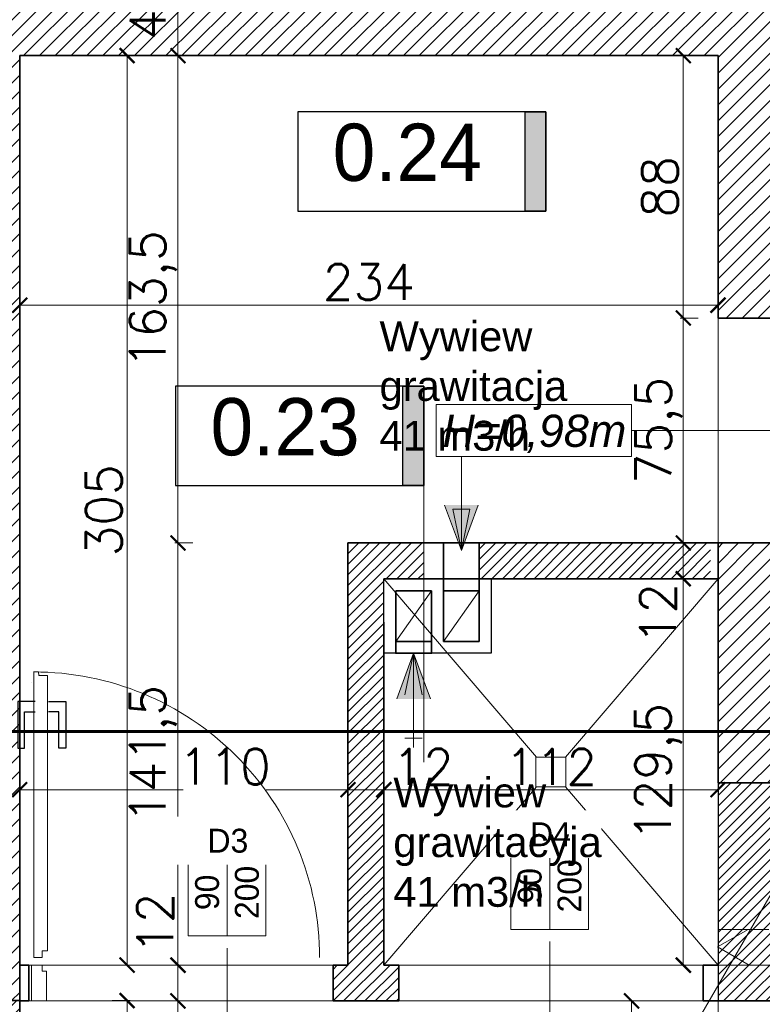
# Model space of a CAD drawing. Header units: millimetres. Extents: x -740 to 33545, y 5178 to 22494.
# Tile 153 of 256: x 9645 to 9894, y 11004 to 11334. Entities that reach past the tile are written whole.
import ezdxf
from ezdxf.lldxf.tags import DXFTag

# ---------------------------------------------------------------- set-up
doc = ezdxf.new("R2010")
doc.units = ezdxf.units.MM
doc.header["$MEASUREMENT"] = 0
doc.linetypes.add('CENTERX2', pattern=[101.6, 63.5, -12.7, 12.7, -12.7])
doc.layers.get('Defpoints').update_dxf_attribs({"color": 252})
for name, color, linetype, lineweight in [('_IS_EKO_opis', 7, 'Continuous', 18), ('_IS_EKO_transfer', 5, 'Continuous', 15), ('_IS_Wywiew', 1, 'Continuous', 20), ('A_istniejące ściany', 252, 'Continuous', 35), ('A_izolacja', 252, 'Continuous', 9), ('A_l.przekrojowa', 252, 'Continuous', 30), ('A_l.przerywana', 252, 'ICAD_ISO03W100', 9), ('A_opisy', 252, 'Continuous', 15), ('A_projektowane sciany', 252, 'Continuous', 35), ('l. przekrojowa', 252, 'Continuous', 30), ('l.przerywana', 252, 'ICAD_ISO03W100', 5), ('l.wypełnien', 252, 'Continuous', 5), ('Nowe_820-G Rysunki Obrazki_Nr_pióra__23', 252, 'Continuous', 15), ('wymiarowanie', 252, 'Continuous', 9)]:
    doc.layers.add(name, color=color, linetype=linetype, lineweight=lineweight)
for name, color, linetype in [('_IS_EKO_Opis_Wentylacja', 7, 'CENTERX2'), ('D-opis', 252, 'Continuous'), ('stolarka', 252, 'Continuous'), ('tabelki opis', 252, 'Continuous')]:
    doc.layers.add(name, color=color, linetype=linetype)
doc.styles.add('Arial', font='arial.ttf')
doc.styles.add('ARIALL', font='GOTHIC.TTF', dxfattribs={"height": 40})
doc.styles.add('styl2', font='simplex.shx')
tags = doc.linetypes.add('DASH', pattern=[15, 10, -5]).pattern_tags.tags
tags[6:7] = [DXFTag(74, 4), DXFTag(75, 0), DXFTag(340, '0'), DXFTag(46, 0.0), DXFTag(50, 0.0), DXFTag(44, 0.0), DXFTag(45, 0.0)]
tags[4:5] = [DXFTag(74, 4), DXFTag(75, 0), DXFTag(340, '0'), DXFTag(46, 0.0), DXFTag(50, 0.0), DXFTag(44, 0.0), DXFTag(45, 0.0)]
tags = doc.linetypes.add('ICAD_ISO03W100', pattern=[30, 12, -18]).pattern_tags.tags
tags[6:7] = [DXFTag(74, 4), DXFTag(75, 0), DXFTag(340, '0'), DXFTag(46, 1.0), DXFTag(50, 0.0), DXFTag(44, 0.0), DXFTag(45, 0.0)]
tags[4:5] = [DXFTag(74, 4), DXFTag(75, 0), DXFTag(340, '0'), DXFTag(46, 1.0), DXFTag(50, 0.0), DXFTag(44, 0.0), DXFTag(45, 0.0)]
doc.dimstyles.new('Skala 1-50', dxfattribs={"dimtxt": 12, "dimasz": 5, "dimexe": 1, "dimexo": 1, "dimgap": 1.5, "dimtad": 1, "dimdec": 1, "dimrnd": 0.5, "dimtxsty": 'styl2', "dimblk": 'ARCHTICK', "dimcen": 5, "dimadec": 0, "dimazin": 0, "dimtfac": 1, "dimtdec": 1, "dimtmove": 1, "dimatfit": 3, "dimldrblk": 'ARCHTICK', "dimfxl": 0, "dimlwd": -1, "dimlwe": -1, "dimarcsym": 0})

# ---------------------------------------------------------------- blocks, each defined once
blk = doc.blocks.new('_ArchTick')
at = {"color": 0, "linetype": 'ByBlock', "const_width": 0.15}
blk.add_lwpolyline([(-0.5, -0.5), (0.5, 0.5)], dxfattribs=at)
blk = doc.blocks.new('*D1155')
at = {"layer": 'Defpoints', "color": 0}
for p in [(9879.19, 11238.62), (9645.19, 11231.38), (9879.19, 11224.96)]:
    blk.add_point(p, dxfattribs=at)
at = {"layer": 'wymiarowanie', "color": 0}
for p, q in [((9645.19, 11233.62), (9645.19, 11239.62)), ((9879.19, 11233.62), (9879.19, 11239.62)), ((9645.19, 11238.62), (9879.19, 11238.62))]:
    blk.add_line(p, q, dxfattribs=at)
at = {"layer": 'wymiarowanie', "color": 0, "xscale": 5, "yscale": 5, "zscale": 5, "rotation": 180}
blk.add_blockref('_ArchTick', (9645.19, 11238.62), dxfattribs=at)
at = {"layer": 'wymiarowanie', "color": 0, "xscale": 5, "yscale": 5, "zscale": 5}
blk.add_blockref('_ArchTick', (9879.19, 11238.62), dxfattribs=at)
at = {"layer": 'wymiarowanie', "color": 0, "insert": (9762.19, 11246.42), "char_height": 12, "attachment_point": 5, "style": 'styl2'}
blk.add_mtext('234', dxfattribs=at)
blk = doc.blocks.new('*D1263')
at = {"layer": 'Defpoints', "color": 0}
for p in [(9721.12, 11005.32), (9698.22, 10834.32), (9713.4, 10834.32)]:
    blk.add_point(p, dxfattribs=at)
at = {"layer": 'wymiarowanie', "color": 0}
for p, q in [((9703.22, 11005.32), (9697.22, 11005.32)), ((9698.22, 11005.32), (9698.22, 10834.32)), ((9703.22, 10834.32), (9697.22, 10834.32))]:
    blk.add_line(p, q, dxfattribs=at)
at = {"layer": 'wymiarowanie', "color": 0, "xscale": 5, "yscale": 5, "zscale": 5}
for p, rotation in [((9698.22, 11005.32), 90), ((9698.22, 10834.32), 270)]:
    blk.add_blockref('_ArchTick', p, dxfattribs=dict(at, rotation=rotation))
at = {"layer": 'wymiarowanie', "color": 0, "insert": (9690.57, 10919.82), "char_height": 12, "attachment_point": 5, "rotation": 90, "style": 'styl2'}
blk.add_mtext('171', dxfattribs=at)
blk = doc.blocks.new('*D2249')
at = {"layer": 'Defpoints', "color": 0}
for p in [(9698.22, 11017.32), (9711.23, 11017.32), (9711.23, 11005.32)]:
    blk.add_point(p, dxfattribs=at)
at = {"layer": 'wymiarowanie', "color": 0}
for p, q in [((9703.22, 11017.32), (9697.22, 11017.32)), ((9698.22, 11005.32), (9698.22, 11017.32)), ((9703.22, 11005.32), (9697.22, 11005.32))]:
    blk.add_line(p, q, dxfattribs=at)
at = {"layer": 'wymiarowanie', "color": 0, "xscale": 5, "yscale": 5, "zscale": 5}
for p, rotation in [((9698.22, 11017.32), 90), ((9698.22, 11005.32), 270)]:
    blk.add_blockref('_ArchTick', p, dxfattribs=dict(at, rotation=rotation))
at = {"layer": 'wymiarowanie', "color": 0, "insert": (9690.57, 11031.37), "char_height": 12, "attachment_point": 5, "rotation": 90, "style": 'styl2'}
blk.add_mtext('12', dxfattribs=at)
blk = doc.blocks.new('*D2250')
at = {"layer": 'Defpoints', "color": 0}
for p in [(9698.22, 11158.89), (9755.19, 11158.89), (9726.82, 11017.32)]:
    blk.add_point(p, dxfattribs=at)
at = {"layer": 'wymiarowanie', "color": 0}
for p, q in [((9703.22, 11158.89), (9697.22, 11158.89)), ((9698.22, 11017.32), (9698.22, 11158.89)), ((9703.22, 11017.32), (9697.22, 11017.32))]:
    blk.add_line(p, q, dxfattribs=at)
at = {"layer": 'wymiarowanie', "color": 0, "xscale": 5, "yscale": 5, "zscale": 5}
for p, rotation in [((9698.22, 11158.89), 90), ((9698.22, 11017.32), 270)]:
    blk.add_blockref('_ArchTick', p, dxfattribs=dict(at, rotation=rotation))
at = {"layer": 'wymiarowanie', "color": 0, "insert": (9689.88, 11088.11), "char_height": 12, "attachment_point": 5, "rotation": 90, "style": 'styl2'}
blk.add_mtext('141,5', dxfattribs=at)
blk = doc.blocks.new('*D2251')
at = {"layer": 'Defpoints', "color": 0}
for p in [(9698.22, 11322.32), (9736.51, 11322.32), (9755.19, 11158.89)]:
    blk.add_point(p, dxfattribs=at)
at = {"layer": 'wymiarowanie', "color": 0}
for p, q in [((9703.22, 11322.32), (9697.22, 11322.32)), ((9698.22, 11158.89), (9698.22, 11322.32)), ((9703.22, 11158.89), (9697.22, 11158.89))]:
    blk.add_line(p, q, dxfattribs=at)
at = {"layer": 'wymiarowanie', "color": 0, "xscale": 5, "yscale": 5, "zscale": 5}
for p, rotation in [((9698.22, 11322.32), 90), ((9698.22, 11158.89), 270)]:
    blk.add_blockref('_ArchTick', p, dxfattribs=dict(at, rotation=rotation))
at = {"layer": 'wymiarowanie', "color": 0, "insert": (9689.88, 11240.61), "char_height": 12, "attachment_point": 5, "rotation": 90, "style": 'styl2'}
blk.add_mtext('163,5', dxfattribs=at)
blk = doc.blocks.new('*D2252')
at = {"layer": 'Defpoints', "color": 0}
for p in [(9698.22, 11368.7), (9736.51, 11368.7), (9736.51, 11322.32)]:
    blk.add_point(p, dxfattribs=at)
at = {"layer": 'wymiarowanie', "color": 0}
for p, q in [((9703.22, 11368.7), (9697.22, 11368.7)), ((9698.22, 11322.32), (9698.22, 11368.7)), ((9703.22, 11322.32), (9697.22, 11322.32))]:
    blk.add_line(p, q, dxfattribs=at)
at = {"layer": 'wymiarowanie', "color": 0, "xscale": 5, "yscale": 5, "zscale": 5}
for p, rotation in [((9698.22, 11368.7), 90), ((9698.22, 11322.32), 270)]:
    blk.add_blockref('_ArchTick', p, dxfattribs=dict(at, rotation=rotation))
at = {"layer": 'wymiarowanie', "color": 0, "insert": (9689.88, 11345.51), "char_height": 12, "attachment_point": 5, "rotation": 90, "style": 'styl2'}
blk.add_mtext('46,5', dxfattribs=at)
blk = doc.blocks.new('*D2468')
at = {"layer": 'Defpoints', "color": 0}
for p in [(9645.19, 11075.19), (9755.19, 11076.16), (9755.19, 11075.19)]:
    blk.add_point(p, dxfattribs=at)
at = {"layer": 'wymiarowanie', "color": 0}
for p, q in [((9645.19, 11076.19), (9645.19, 11077.16)), ((9645.19, 11076.16), (9699.97, 11076.16)), ((9755.19, 11076.16), (9727.81, 11076.16)), ((9755.19, 11076.19), (9755.19, 11077.16))]:
    blk.add_line(p, q, dxfattribs=at)
at = {"layer": 'wymiarowanie', "color": 0, "xscale": 5, "yscale": 5, "zscale": 5, "rotation": 180}
blk.add_blockref('_ArchTick', (9645.19, 11076.16), dxfattribs=at)
at = {"layer": 'wymiarowanie', "color": 0, "xscale": 5, "yscale": 5, "zscale": 5}
blk.add_blockref('_ArchTick', (9755.19, 11076.16), dxfattribs=at)
at = {"layer": 'wymiarowanie', "color": 0, "insert": (9713.89, 11083.86), "char_height": 12, "attachment_point": 5, "style": 'styl2'}
blk.add_mtext('110', dxfattribs=at)
blk = doc.blocks.new('*D2469')
at = {"layer": 'Defpoints', "color": 0}
for p in [(9755.19, 11075.19), (9767.19, 11076.16), (9767.19, 11063.33)]:
    blk.add_point(p, dxfattribs=at)
at = {"layer": 'wymiarowanie', "color": 0}
for p, q in [((9755.19, 11076.19), (9755.19, 11077.16)), ((9755.19, 11076.16), (9767.19, 11076.16)), ((9767.19, 11071.16), (9767.19, 11077.16))]:
    blk.add_line(p, q, dxfattribs=at)
at = {"layer": 'wymiarowanie', "color": 0, "xscale": 5, "yscale": 5, "zscale": 5, "rotation": 180}
blk.add_blockref('_ArchTick', (9755.19, 11076.16), dxfattribs=at)
at = {"layer": 'wymiarowanie', "color": 0, "xscale": 5, "yscale": 5, "zscale": 5}
blk.add_blockref('_ArchTick', (9767.19, 11076.16), dxfattribs=at)
at = {"layer": 'wymiarowanie', "color": 0, "insert": (9780.35, 11083.81), "char_height": 12, "attachment_point": 5, "style": 'styl2'}
blk.add_mtext('12', dxfattribs=at)
blk = doc.blocks.new('*D2470')
at = {"layer": 'Defpoints', "color": 0}
for p in [(9879.19, 11076.16), (9767.19, 11063.33), (9879.19, 11061.38)]:
    blk.add_point(p, dxfattribs=at)
at = {"layer": 'wymiarowanie', "color": 0}
for p, q in [((9767.19, 11071.16), (9767.19, 11077.16)), ((9767.19, 11076.16), (9879.19, 11076.16)), ((9879.19, 11071.16), (9879.19, 11077.16))]:
    blk.add_line(p, q, dxfattribs=at)
at = {"layer": 'wymiarowanie', "color": 0, "xscale": 5, "yscale": 5, "zscale": 5, "rotation": 180}
blk.add_blockref('_ArchTick', (9767.19, 11076.16), dxfattribs=at)
at = {"layer": 'wymiarowanie', "color": 0, "xscale": 5, "yscale": 5, "zscale": 5}
blk.add_blockref('_ArchTick', (9879.19, 11076.16), dxfattribs=at)
at = {"layer": 'wymiarowanie', "color": 0, "insert": (9823.19, 11083.81), "char_height": 12, "attachment_point": 5, "style": 'styl2'}
blk.add_mtext('112', dxfattribs=at)
blk = doc.blocks.new('*D2471')
at = {"layer": 'Defpoints', "color": 0}
for p in [(9867.56, 11146.89), (9888.94, 11146.89), (9888.94, 11017.32)]:
    blk.add_point(p, dxfattribs=at)
at = {"layer": 'wymiarowanie', "color": 0}
for p, q in [((9872.56, 11146.89), (9866.56, 11146.89)), ((9867.56, 11017.32), (9867.56, 11146.89)), ((9872.56, 11017.32), (9866.56, 11017.32))]:
    blk.add_line(p, q, dxfattribs=at)
at = {"layer": 'wymiarowanie', "color": 0, "xscale": 5, "yscale": 5, "zscale": 5}
for p, rotation in [((9867.56, 11146.89), 90), ((9867.56, 11017.32), 270)]:
    blk.add_blockref('_ArchTick', p, dxfattribs=dict(at, rotation=rotation))
at = {"layer": 'wymiarowanie', "color": 0, "insert": (9859.21, 11082.11), "char_height": 12, "attachment_point": 5, "rotation": 90, "style": 'styl2'}
blk.add_mtext('129,5', dxfattribs=at)
blk = doc.blocks.new('*D2472')
at = {"layer": 'Defpoints', "color": 0}
for p in [(9867.56, 11158.89), (9888.94, 11158.89), (9888.94, 11146.89)]:
    blk.add_point(p, dxfattribs=at)
at = {"layer": 'wymiarowanie', "color": 0}
for p, q in [((9872.56, 11158.89), (9866.56, 11158.89)), ((9867.56, 11146.89), (9867.56, 11158.89)), ((9872.56, 11146.89), (9866.56, 11146.89))]:
    blk.add_line(p, q, dxfattribs=at)
at = {"layer": 'wymiarowanie', "color": 0, "xscale": 5, "yscale": 5, "zscale": 5}
for p, rotation in [((9867.56, 11158.89), 90), ((9867.56, 11146.89), 270)]:
    blk.add_blockref('_ArchTick', p, dxfattribs=dict(at, rotation=rotation))
at = {"layer": 'wymiarowanie', "color": 0, "insert": (9859.06, 11135.22), "char_height": 12, "attachment_point": 5, "rotation": 90, "style": 'styl2'}
blk.add_mtext('12', dxfattribs=at)
blk = doc.blocks.new('*D2473')
at = {"layer": 'Defpoints', "color": 0}
for p in [(9867.56, 11234.32), (9888.94, 11234.32), (9888.94, 11158.89)]:
    blk.add_point(p, dxfattribs=at)
at = {"layer": 'wymiarowanie', "color": 0}
for p, q in [((9872.56, 11234.32), (9866.56, 11234.32)), ((9867.56, 11158.89), (9867.56, 11234.32)), ((9872.56, 11158.89), (9866.56, 11158.89))]:
    blk.add_line(p, q, dxfattribs=at)
at = {"layer": 'wymiarowanie', "color": 0, "xscale": 5, "yscale": 5, "zscale": 5}
for p, rotation in [((9867.56, 11234.32), 90), ((9867.56, 11158.89), 270)]:
    blk.add_blockref('_ArchTick', p, dxfattribs=dict(at, rotation=rotation))
at = {"layer": 'wymiarowanie', "color": 0, "insert": (9859.36, 11196.61), "char_height": 12, "attachment_point": 5, "rotation": 90, "style": 'styl2'}
blk.add_mtext('75,5', dxfattribs=at)
blk = doc.blocks.new('*D2474')
at = {"layer": 'Defpoints', "color": 0}
for p in [(9867.56, 11322.32), (9888.94, 11322.32), (9888.94, 11234.32)]:
    blk.add_point(p, dxfattribs=at)
at = {"layer": 'wymiarowanie', "color": 0}
for p, q in [((9872.56, 11322.32), (9866.56, 11322.32)), ((9867.56, 11234.32), (9867.56, 11322.32)), ((9872.56, 11234.32), (9866.56, 11234.32))]:
    blk.add_line(p, q, dxfattribs=at)
at = {"layer": 'wymiarowanie', "color": 0, "xscale": 5, "yscale": 5, "zscale": 5}
for p, rotation in [((9867.56, 11322.32), 90), ((9867.56, 11234.32), 270)]:
    blk.add_blockref('_ArchTick', p, dxfattribs=dict(at, rotation=rotation))
at = {"layer": 'wymiarowanie', "color": 0, "insert": (9859.76, 11278.32), "char_height": 12, "attachment_point": 5, "rotation": 90, "style": 'styl2'}
blk.add_mtext('88', dxfattribs=at)
blk = doc.blocks.new('*D2728')
at = {"layer": 'Defpoints', "color": 0}
for p in [(9681.17, 11322.32), (9708.86, 11322.32), (9708.86, 11017.32)]:
    blk.add_point(p, dxfattribs=at)
at = {"layer": 'wymiarowanie', "color": 0}
for p, q in [((9686.17, 11322.32), (9680.17, 11322.32)), ((9681.17, 11017.32), (9681.17, 11322.32)), ((9686.17, 11017.32), (9680.17, 11017.32))]:
    blk.add_line(p, q, dxfattribs=at)
at = {"layer": 'wymiarowanie', "color": 0, "xscale": 5, "yscale": 5, "zscale": 5}
for p, rotation in [((9681.17, 11322.32), 90), ((9681.17, 11017.32), 270)]:
    blk.add_blockref('_ArchTick', p, dxfattribs=dict(at, rotation=rotation))
at = {"layer": 'wymiarowanie', "color": 0, "insert": (9673.37, 11169.82), "char_height": 12, "attachment_point": 5, "rotation": 90, "style": 'styl2'}
blk.add_mtext('305', dxfattribs=at)
blk = doc.blocks.new('*D2729')
at = {"layer": 'Defpoints', "color": 0}
for p in [(9879.19, 11005.32), (9850.24, 10862.32), (9879.19, 10862.32)]:
    blk.add_point(p, dxfattribs=at)
at = {"layer": 'wymiarowanie', "color": 0}
for p, q in [((9855.24, 11005.32), (9849.24, 11005.32)), ((9850.24, 11005.32), (9850.24, 10962.89)), ((9850.24, 10862.32), (9850.24, 10935.16)), ((9855.24, 10862.32), (9849.24, 10862.32))]:
    blk.add_line(p, q, dxfattribs=at)
at = {"layer": 'wymiarowanie', "color": 0, "xscale": 5, "yscale": 5, "zscale": 5}
for p, rotation in [((9850.24, 11005.32), 90), ((9850.24, 10862.32), 270)]:
    blk.add_blockref('_ArchTick', p, dxfattribs=dict(at, rotation=rotation))
at = {"layer": 'wymiarowanie', "color": 0, "insert": (9842.44, 10949.03), "char_height": 12, "attachment_point": 5, "rotation": 90, "style": 'styl2'}
blk.add_mtext('143', dxfattribs=at)
blk = doc.blocks.new('*D2731')
at = {"layer": 'Defpoints', "color": 0}
for p in [(9645.19, 11005.43), (9645.19, 10951.32), (9681.17, 10951.32)]:
    blk.add_point(p, dxfattribs=at)
at = {"layer": 'wymiarowanie', "color": 0}
for p, q in [((9676.17, 11005.43), (9682.17, 11005.43)), ((9681.17, 11005.43), (9681.17, 10980.77)), ((9681.17, 10951.32), (9681.17, 10960.38)), ((9676.17, 10951.32), (9682.17, 10951.32))]:
    blk.add_line(p, q, dxfattribs=at)
at = {"layer": 'wymiarowanie', "color": 0, "xscale": 5, "yscale": 5, "zscale": 5}
for p, rotation in [((9681.17, 11005.43), 90), ((9681.17, 10951.32), 270)]:
    blk.add_blockref('_ArchTick', p, dxfattribs=dict(at, rotation=rotation))
at = {"layer": 'wymiarowanie', "color": 0, "insert": (9673.37, 10970.57), "char_height": 12, "attachment_point": 5, "rotation": 90, "style": 'styl2'}
blk.add_mtext('54', dxfattribs=at)

msp = doc.modelspace()

# ---------------------------------------------------------------- hatches: boundary and pattern name
at = {"layer": '_IS_EKO_opis'}
for points in [[(9793.19, 11171.62), (9787.55, 11171.62), (9793.19, 11156.32)], [(9798.82, 11171.62), (9793.19, 11171.62), (9793.19, 11156.32)], [(9771.55, 11106.59), (9777.19, 11106.59), (9777.19, 11121.89)], [(9777.19, 11106.59), (9782.82, 11106.59), (9777.19, 11121.89)]]:
    msp.add_hatch(color=256, dxfattribs=at).paths.add_polyline_path(points)
at = {"layer": 'l.wypełnien'}
h = msp.add_hatch(dxfattribs=at)
h.set_pattern_fill('ANSI31', color=256, scale=30, style=0)
edge = h.paths.add_edge_path()
edge.add_line((8932.19, 10920.7), (8932.19, 10978.67))
edge.add_line((8932.19, 10978.67), (8932.19, 11023.17))
edge.add_line((8932.19, 11023.17), (8932.19, 11086.55))
edge.add_line((8932.19, 11086.55), (8932.19, 11090.05))
edge.add_line((8932.19, 11090.05), (8887.19, 11090.05))
edge.add_line((8887.19, 11090.05), (8887.19, 10920.7))
edge.add_line((8887.19, 10920.7), (8932.19, 10920.7))
h.paths.add_polyline_path([(9644.52, 11095.63), (9645.19, 11095.63), (9645.19, 11322.32), (9879.19, 11322.32), (9879.19, 11234.32), (9924.19, 11234.32), (9924.19, 11368.7), (9592.09, 11368.7), (9506.19, 11368.7), (9506.19, 11323.52), (9604.19, 11323.52), (9604.19, 11095.63)])
h.paths.add_polyline_path([(8887.19, 10686.04), (8932.19, 10686.04), (8932.19, 10794.52), (9246.19, 10794.52), (9246.19, 10833.52), (9259.19, 10833.52), (9259.19, 10907.02), (9235.19, 10907.02), (9235.19, 10833.52), (8932.19, 10833.52), (8932.19, 10920.7), (8887.19, 10920.7)])
h.paths.add_polyline_path([(8975.77, 11323.52), (9235.19, 11323.52), (9259.19, 11323.52), (9360.94, 11323.52), (9360.94, 11368.7), (8975.77, 11368.7)])
h.paths.add_polyline_path([(8887.19, 11368.7), (8887.19, 11236.3), (8907.93, 11236.3), (8932.19, 11236.3), (8932.19, 11323.52), (8975.77, 11323.52), (8975.77, 11368.7)])
h.paths.add_polyline_path([(9604.19, 11095.63), (9644.52, 11095.63), (9644.52, 11090.06), (9645.19, 11090.06), (9645.19, 11005.43), (9612.19, 11005.43), (9612.19, 11018.43), (9604.19, 11018.43)])
h.paths.add_polyline_path([(9924.19, 11095.63), (9924.19, 11158.89), (9879.19, 11158.89), (9879.19, 11095.63)])
h.paths.add_polyline_path([(9246.19, 10833.52), (9246.19, 10794.52), (9266.19, 10794.52), (9266.19, 10833.52)])
h.paths.add_polyline_path([(9879.19, 11078.49), (9924.19, 11078.59), (9924.19, 11095.63), (9879.19, 11095.63)])
h.paths.add_polyline_path([(9259.19, 10907.02), (9259.19, 10927.02), (9250.18, 10927.02), (9235.19, 10927.02), (9235.19, 10907.02)])
h.paths.add_polyline_path([(9235.19, 11072.32), (9235.19, 11052.32), (9259.19, 11052.32), (9259.19, 11072.32)])
h.paths.add_polyline_path([(9235.19, 11029.02), (9250.18, 11029.02), (9259.19, 11029.02), (9259.19, 11035.15), (9259.19, 11049.02), (9235.19, 11049.02)])
h.paths.add_polyline_path([(9235.19, 11323.52), (9235.19, 11303.52), (9259.19, 11303.52), (9259.19, 11323.52)])
h.paths.add_polyline_path([(9235.19, 11186.92), (9259.19, 11186.92), (9259.19, 11186.92), (9259.19, 11191.52), (9259.19, 11199.52), (9259.19, 11199.52), (9235.19, 11199.52), (9235.19, 11191.52)])
h.paths.add_polyline_path([(9235.19, 11174.32), (9247.19, 11174.32), (9259.19, 11174.32), (9259.19, 11174.32), (9259.19, 11186.92), (9259.19, 11186.92), (9235.19, 11186.92), (9235.19, 11174.32)])
h.paths.add_polyline_path([(9259.19, 11049.02), (9259.19, 11051.92), (9259.19, 11052.32), (9235.19, 11052.32), (9235.19, 11049.02), (9259.19, 11049.02)])
h = msp.add_hatch(dxfattribs=at)
h.set_pattern_fill('ANSI31', color=256, scale=20, style=0)
h.paths.add_polyline_path([(9755.19, 11017.32), (9750.19, 11017.32), (9750.19, 11005.32), (9772.19, 11005.32), (9772.19, 11017.32), (9767.19, 11017.32), (9767.19, 11095.63), (9755.19, 11095.63)])
h.paths.add_polyline_path([(9799.19, 11146.89), (9803.19, 11146.89), (9876.69, 11146.89), (9876.69, 11158.89), (9799.19, 11158.89)])
h.paths.add_polyline_path([(9755.19, 11123.32), (9755.19, 11158.89), (9780.56, 11158.89), (9780.56, 11146.89), (9767.19, 11146.89), (9767.19, 11132.32), (9767.19, 11123.32)])
h.paths.add_polyline_path([(9755.19, 11123.32), (9767.19, 11123.32), (9767.19, 11121.89), (9767.19, 11121.89), (9767.19, 11105.32), (9755.19, 11105.32)])
h.paths.add_polyline_path([(9767.19, 11095.63), (9767.19, 11105.32), (9755.19, 11105.32), (9755.19, 11095.63)])
h = msp.add_hatch(dxfattribs=at)
h.set_pattern_fill('ANSI31', color=256, scale=20, style=0)
h.paths.add_polyline_path([(9094.19, 10833.52), (9094.19, 11054.32), (9235.19, 11054.32), (9235.19, 11066.32), (9077.19, 11066.32), (9077.19, 11054.32), (9082.19, 11054.32), (9082.19, 10946.52), (9077.19, 10946.52), (9077.19, 10938.52), (9082.19, 10938.52), (9082.19, 10833.52), (9094.19, 10833.52)])
h.paths.add_polyline_path([(9384.19, 10958.52), (9451.64, 10958.52), (9451.64, 10966.52), (9392.19, 10966.52), (9392.19, 11081.52), (9604.19, 11081.52), (9604.19, 11089.52), (9392.19, 11089.52), (9392.19, 11094.52), (9384.19, 11094.52)])
h.paths.add_polyline_path([(9612.19, 11005.43), (9645.19, 11005.43), (9645.19, 10990.32), (9645.19, 10978.32), (9645.19, 10951.32), (9604.19, 10951.32), (9604.19, 10958.52), (9543.64, 10958.52), (9543.64, 10966.52), (9604.19, 10966.52), (9604.19, 11018.43), (9612.19, 11018.43)])
h.paths.add_polyline_path([(8932.19, 11054.32), (8975.19, 11054.32), (8975.19, 11066.32), (8932.19, 11066.32)])
h.paths.add_polyline_path([(8932.19, 10938.52), (8985.19, 10938.52), (8985.19, 10946.52), (8932.19, 10946.52)])
h = msp.add_hatch(dxfattribs=at)
h.set_pattern_fill('ANSI31', color=256, scale=20, style=0)
h.paths.add_polyline_path([(9879.19, 11078.49), (9879.19, 11005.32), (9924.19, 11005.32), (9924.19, 11078.49), (9879.19, 11078.49)])
at = {"layer": 'tabelki opis'}
for points in [[(9821.5, 11270.2), (9821.5, 11303.46), (9814.54, 11303.46), (9814.54, 11270.2)], [(9780.56, 11178.16), (9780.56, 11211.43), (9773.6, 11211.43), (9773.6, 11178.16)]]:
    msp.add_hatch(color=256, dxfattribs=at).paths.add_polyline_path(points)
at = {"layer": 'wymiarowanie'}
h = msp.add_hatch(color=256, dxfattribs=at)
h.paths.add_polyline_path([(9793.19, 11156.32), (9790.29, 11170.22), (9793.19, 11170.22)])
h.paths.add_polyline_path([(9796.08, 11170.22), (9793.19, 11156.32), (9793.19, 11170.22)])
h = msp.add_hatch(color=256, dxfattribs=at)
h.paths.add_polyline_path([(9777.19, 11121.89), (9774.29, 11107.99), (9777.19, 11107.99)])
h.paths.add_polyline_path([(9780.08, 11107.99), (9777.19, 11121.89), (9777.19, 11107.99)])

# ---------------------------------------------------------------- linework, layer by layer
at = {"layer": '_IS_EKO_opis'}
for p, q in [((9793.19, 11187.92), (9793.19, 11156.32)), ((9793.19, 11156.32), (9787.55, 11171.62)), ((9793.19, 11156.32), (9798.82, 11171.62)), ((9777.19, 11121.89), (9771.55, 11106.59)), ((9777.19, 11090.29), (9777.19, 11121.89)), ((9777.19, 11121.89), (9782.82, 11106.59))]:
    msp.add_line(p, q, dxfattribs=at)
at = {"layer": '_IS_EKO_transfer', "color": 5, "lineweight": 15, "ltscale": 5}
for p, q in [((9889.27, 11029.32), (9879.03, 11023.41)), ((9896.19, 11029.32), (9879.19, 11029.32)), ((9879.19, 11029.32), (9879.19, 11017.32)), ((9889.58, 11017.32), (9879.03, 11023.41)), ((9879.19, 11017.32), (9944.19, 11017.32))]:
    msp.add_line(p, q, dxfattribs=at)
at = {"layer": '_IS_Wywiew', "lineweight": 30}
for p, q in [((9787.19, 11158.89), (9787.19, 11142.89)), ((9787.19, 11158.89), (9799.19, 11158.89)), ((9799.19, 11125.89), (9799.19, 11158.89)), ((9771.19, 11142.89), (9771.19, 11121.89)), ((9783.19, 11142.89), (9771.19, 11142.89)), ((9783.19, 11121.89), (9783.19, 11142.89)), ((9787.19, 11142.89), (9787.19, 11125.89)), ((9787.19, 11142.89), (9799.19, 11142.89)), ((9771.19, 11125.89), (9783.19, 11125.89)), ((9787.19, 11125.89), (9799.19, 11125.89)), ((9771.19, 11121.89), (9783.19, 11121.89))]:
    msp.add_line(p, q, dxfattribs=at)
at = {"layer": 'A_istniejące ściany'}
for points in [[(9645.19, 11322.32), (9879.19, 11322.32)], [(9645.19, 11005.43), (9645.19, 11322.32)], [(9879.19, 11322.32), (9879.19, 11234.32)], [(9879.19, 11234.32), (9924.19, 11234.32)], [(9879.19, 11158.89), (9879.19, 11078.49)], [(9924.19, 11158.89), (9879.19, 11158.89)], [(9879.19, 11078.49), (9924.19, 11078.49)], [(9612.19, 11005.43), (9645.19, 11005.43)], [(9924.19, 11005.32), (9879.19, 11005.32)]]:
    msp.add_lwpolyline(points, dxfattribs=at)
at = {"layer": 'A_izolacja'}
for p, q in [((9767.19, 11146.89), (9818.32, 11087.11)), ((9879.19, 11146.89), (9828.06, 11087.11))]:
    msp.add_line(p, q, dxfattribs=at)
msp.add_lwpolyline([(9818.19, 11087.11), (9828.19, 11087.11), (9828.19, 11077.11), (9818.19, 11077.11), (9818.19, 11087.11)], dxfattribs=at)
at = {"layer": 'A_l.przekrojowa'}
msp.add_lwpolyline([(9767.19, 11121.89), (9767.19, 11146.89), (9803.19, 11146.89), (9803.19, 11121.89)], close=True, dxfattribs=at)
at = {"layer": 'A_l.przekrojowa', "ltscale": 0.3}
for points in [[(9771.19, 11125.89), (9771.19, 11142.89), (9783.19, 11142.89), (9783.19, 11125.89)], [(9787.19, 11125.89), (9787.19, 11142.89), (9799.19, 11142.89), (9799.19, 11125.89)]]:
    msp.add_lwpolyline(points, close=True, dxfattribs=at)
at = {"layer": 'A_l.przerywana', "ltscale": 0.3}
for points in [[(9750.19, 11005.32), (9750.19, 11017.32), (9648.19, 11017.32), (9648.19, 11005.32)], [(9874.19, 11005.32), (9874.19, 11017.32), (9772.19, 11017.32), (9772.19, 11005.32)]]:
    msp.add_lwpolyline(points, close=True, dxfattribs=at)
for points in [[(9772.19, 11005.32), (9772.19, 11017.32)], [(9874.19, 11005.32), (9874.19, 11017.32)], [(9874.19, 11005.32), (9874.19, 11017.32)]]:
    msp.add_lwpolyline(points, dxfattribs=at)
at = {"layer": 'A_opisy'}
for p, q in [((9850.18, 11196.61), (9983.65, 11196.61)), ((9822.8, 10980.7), (9822.8, 11035.7)), ((9714.69, 10972.12), (9714.69, 11027.12))]:
    msp.add_line(p, q, dxfattribs=at)
at = {"layer": 'A_opisy', "ltscale": 0.3}
msp.add_lwpolyline([(9784.72, 11205.37), (9850.18, 11205.37), (9850.18, 11187.84), (9784.72, 11187.84)], close=True, dxfattribs=at)
at = {"layer": 'A_projektowane sciany'}
for p, q in [((9879.19, 11158.89), (9755.19, 11158.89)), ((9879.19, 11146.89), (9767.19, 11146.89)), ((9645.19, 11032.43), (9645.19, 11017.32)), ((9648.19, 11017.32), (9645.19, 11017.32)), ((9648.19, 11017.32), (9648.19, 11005.32)), ((9755.19, 11017.32), (9750.19, 11017.32)), ((9750.19, 11017.32), (9750.19, 11005.32)), ((9772.19, 11017.32), (9767.19, 11017.32)), ((9772.19, 11017.32), (9772.19, 11005.32)), ((9874.19, 11017.32), (9874.19, 11005.32)), ((9874.19, 11017.32), (9874.19, 11005.32)), ((9879.19, 11017.32), (9874.19, 11017.32)), ((9645.19, 11005.43), (9645.19, 10951.32)), ((9648.19, 11005.32), (9645.19, 11005.32)), ((9772.19, 11005.32), (9750.19, 11005.32)), ((9879.19, 11005.32), (9874.19, 11005.32))]:
    msp.add_line(p, q, dxfattribs=at)
for points in [[(9755.19, 11017.32), (9755.19, 11158.89)], [(9767.19, 11017.32), (9767.19, 11132.32)]]:
    msp.add_lwpolyline(points, dxfattribs=at)
for points in [[(9787.19, 11142.89), (9799.19, 11142.89), (9799.19, 11158.89), (9787.19, 11158.89)], [(9771.19, 11125.89), (9783.19, 11125.89), (9783.19, 11121.89), (9771.19, 11121.89)]]:
    msp.add_lwpolyline(points, close=True, dxfattribs=at)
at = {"layer": 'D-opis', "linetype": 'DASH', "lineweight": 0, "ltscale": 2.5, "const_width": 1}
msp.add_lwpolyline([(10251.78, 11095.63), (8796.61, 11095.63)], dxfattribs=at)
at = {"layer": 'l. przekrojowa'}
msp.add_lwpolyline([(9879.19, 11078.49), (9879.19, 11005.32), (9924.19, 11005.32), (9924.19, 11078.49)], dxfattribs=at)
at = {"layer": 'l.przerywana', "ltscale": 0.3}
for p, q in [((9771.19, 11125.89), (9783.19, 11142.89)), ((9787.19, 11125.89), (9799.19, 11142.89))]:
    msp.add_line(p, q, dxfattribs=at)
at = {"layer": 'l.przerywana', "lineweight": 13, "ltscale": 0.3}
msp.add_lwpolyline([(9879.19, 10862.32), (9879.19, 11234.32)], dxfattribs=at)
at = {"layer": 'Nowe_820-G Rysunki Obrazki_Nr_pióra__23', "linetype": 'Continuous', "lineweight": 15}
msp.add_lwpolyline([(9649.27, 11112.03), (9649.26, 11112.03)], dxfattribs=at)
at = {"layer": 'stolarka', "lineweight": 9}
for points in [[(9652.72, 11019.87), (9649.94, 11019.87), (9649.94, 11115.64), (9651.44, 11115.63), (9651.62, 11114.48), (9654.46, 11114.48), (9654.46, 11022.17), (9652.72, 11022.17), (9652.72, 11019.87)], [(9654.19, 11015.35), (9652.67, 11015.35), (9652.67, 11017.32), (9649.14, 11017.32), (9649.14, 11005.32), (9654.19, 11005.32), (9654.19, 11015.35)]]:
    msp.add_lwpolyline(points, dxfattribs=at)
at = {"layer": 'stolarka'}
for points in [[(9650.32, 11105.73), (9644.52, 11105.73), (9644.52, 11090.06), (9646.84, 11090.06), (9646.84, 11102.24), (9650.32, 11102.24)], [(9654.85, 11105.73), (9660.65, 11105.73), (9660.65, 11090.06), (9658.33, 11090.06), (9658.33, 11102.24), (9654.85, 11102.24)]]:
    msp.add_lwpolyline(points, dxfattribs=at)
at = {"layer": 'stolarka', "linetype": 'ICAD_ISO03W100', "lineweight": 13, "ltscale": 0.3}
msp.add_arc((9649.93, 11019.87), 95.77, 0.0003, 90.0531, dxfattribs=at)
at = {"layer": 'tabelki opis'}
for points in [[(9821.5, 11303.46), (9738.34, 11303.46), (9738.34, 11270.2), (9821.5, 11270.2), (9821.5, 11303.46)], [(9780.56, 11211.43), (9697.4, 11211.43), (9697.4, 11178.16), (9780.56, 11178.16), (9780.56, 11211.43)]]:
    msp.add_lwpolyline(points, dxfattribs=at)
for points in [[(9821.5, 11270.2), (9814.54, 11270.2), (9814.54, 11303.46), (9821.5, 11303.46)], [(9780.56, 11178.16), (9773.6, 11178.16), (9773.6, 11211.43), (9780.56, 11211.43)]]:
    msp.add_lwpolyline(points, close=True, dxfattribs=at)
at = {"layer": 'wymiarowanie'}
for p, q in [((9793.19, 11156.32), (9793.19, 11186.4)), ((9780.56, 11178.16), (9780.56, 11085.44)), ((9793.19, 11156.32), (9790.29, 11170.22)), ((9790.29, 11170.22), (9793.19, 11170.22)), ((9793.19, 11156.32), (9796.08, 11170.22)), ((9796.08, 11170.22), (9793.19, 11170.22)), ((9777.19, 11121.89), (9774.29, 11107.99)), ((9777.19, 11121.89), (9780.08, 11107.99)), ((9777.19, 11121.89), (9777.19, 11091.81)), ((9774.29, 11093.42), (9777.19, 11093.42)), ((9780.08, 11093.42), (9777.19, 11093.42)), ((9863.01, 10982.47), (9900.64, 11047.65))]:
    msp.add_line(p, q, dxfattribs=at)

# ---------------------------------------------------------------- texts
at = {"layer": '_IS_EKO_Opis_Wentylacja', "insert": (9765.76, 11233.19), "char_height": 10, "width": 108.1234, "attachment_point": 1, "style": 'Arial'}
msp.add_mtext('Wywiew grawitacja \\P41 m3/h', dxfattribs=at)
at = {"layer": 'A_opisy', "ltscale": 0.3, "insert": (9786.84, 11201.92), "char_height": 10.8, "width": 109.7533, "attachment_point": 1, "style": 'ARIALL'}
msp.add_mtext('{\\fArial|b0|i1|c238|p34;H=0,98m}', dxfattribs=at)
at = {"layer": 'tabelki opis', "char_height": 19.2, "width": 56.7, "attachment_point": 1}
for s, insert in [('{\\fCentury Gothic|b0|i0|c238|p34;0.24}', (9750.07, 11299.51)), ('{\\fCentury Gothic|b0|i0|c238|p34;0.23}', (9709.13, 11207.47))]:
    msp.add_mtext(s, dxfattribs=dict(at, insert=insert))

# ---------------------------------------------------------------- dimensions: what is measured, and where the dimension line sits
at = {"layer": 'wymiarowanie'}
for base, p1, p2, picture, middle in [((9698.22, 11368.7), (9736.51, 11322.32), (9736.51, 11368.7), '*D2252', (9689.88, 11345.51)), ((9698.22, 11322.32), (9755.19, 11158.89), (9736.51, 11322.32), '*D2251', (9689.88, 11240.61)), ((9867.56, 11322.32), (9888.94, 11234.32), (9888.94, 11322.32), '*D2474', (9859.76, 11278.32)), ((9867.56, 11234.32), (9888.94, 11158.89), (9888.94, 11234.32), '*D2473', (9859.36, 11196.61)), ((9867.56, 11146.89), (9888.94, 11017.32), (9888.94, 11146.89), '*D2471', (9859.21, 11082.11)), ((9698.22, 10834.32), (9721.12, 11005.32), (9713.4, 10834.32), '*D1263', (9690.57, 10919.82))]:
    dim = msp.add_linear_dim(base=base, p1=p1, p2=p2, angle=90, dimstyle='Skala 1-50', dxfattribs=at)
    dim.commit()
    dim.dimension.update_dxf_attribs({"geometry": picture, "text_midpoint": middle})
dim = msp.add_linear_dim(base=(9879.19, 11238.62), p1=(9645.19, 11231.38), p2=(9879.19, 11224.96), dimstyle='Skala 1-50', dxfattribs=at)
dim.commit()
dim.dimension.update_dxf_attribs({"geometry": '*D1155', "text_midpoint": (9762.19, 11246.42)})
for base, p1, p2, picture, middle in [((9867.56, 11158.89), (9888.94, 11146.89), (9888.94, 11158.89), '*D2472', (9866.71, 11135.22)), ((9681.17, 10951.32), (9645.19, 11005.43), (9645.19, 10951.32), '*D2731', (9681.17, 10970.57)), ((9850.24, 10862.32), (9879.19, 11005.32), (9879.19, 10862.32), '*D2729', (9850.24, 10949.03))]:
    dim = msp.add_linear_dim(base=base, p1=p1, p2=p2, angle=90, dimstyle='Skala 1-50', dxfattribs=at)
    dim.commit()
    dim.dimension.update_dxf_attribs({"geometry": picture, "text_midpoint": middle, "dimtype": 160})
for base, p1, p2, picture, middle in [((9755.19, 11076.16), (9645.19, 11075.19), (9755.19, 11075.19), '*D2468', (9713.89, 11076.06)), ((9767.19, 11076.16), (9755.19, 11075.19), (9767.19, 11063.33), '*D2469', (9780.35, 11076.16))]:
    dim = msp.add_linear_dim(base=base, p1=p1, p2=p2, dimstyle='Skala 1-50', dxfattribs=at)
    dim.commit()
    dim.dimension.update_dxf_attribs({"geometry": picture, "text_midpoint": middle, "dimtype": 160})

# ---------------------------------------------------------------- next in the draw order: texts
at = {"layer": 'A_opisy', "ltscale": 0.3, "char_height": 8, "width": 26, "attachment_point": 5, "rotation": 90, "bg_fill": 2}
for insert in [(9714.69, 11040.12), (9822.8, 11042.32)]:
    msp.add_mtext('\\pi3.19200;{\\fCentury Gothic|b0|i0|c238|p0;90}\\P{\\fCentury Gothic|b0|i0|c238|p0;200}', dxfattribs=dict(at, insert=insert))

# ---------------------------------------------------------------- next in the draw order: linework, layer by layer
at = {"layer": 'A_izolacja'}
for p, q in [((9818.32, 11077.11), (9767.19, 11017.32)), ((9828.06, 11077.11), (9879.19, 11017.32))]:
    msp.add_line(p, q, dxfattribs=at)
at = {"layer": 'A_opisy', "lineweight": 30, "ltscale": 0.3}
for points in [[(9809.8, 11068.32), (9835.8, 11068.32), (9835.8, 11055.32), (9809.8, 11055.32)], [(9701.69, 11066.12), (9727.69, 11066.12), (9727.69, 11053.12), (9701.69, 11053.12)]]:
    msp.add_lwpolyline(points, close=True, dxfattribs=at)
at = {"layer": 'A_opisy', "ltscale": 0.3}
for points in [[(9809.8, 11055.32), (9809.8, 11029.32), (9822.8, 11029.32), (9822.8, 11055.32)], [(9822.8, 11055.32), (9822.8, 11029.32), (9835.8, 11029.32), (9835.8, 11055.32)], [(9714.69, 11053.12), (9714.69, 11027.12), (9701.69, 11027.12), (9701.69, 11053.12)], [(9727.69, 11053.12), (9727.69, 11027.12), (9714.69, 11027.12), (9714.69, 11053.12)]]:
    msp.add_lwpolyline(points, close=True, dxfattribs=at)

# ---------------------------------------------------------------- next in the draw order: dimensions: what is measured, and where the dimension line sits
at = {"layer": 'wymiarowanie'}
dim = msp.add_linear_dim(base=(9698.22, 11158.89), p1=(9726.82, 11017.32), p2=(9755.19, 11158.89), angle=90, dimstyle='Skala 1-50', dxfattribs=at)
dim.commit()
dim.dimension.update_dxf_attribs({"geometry": '*D2250', "text_midpoint": (9689.88, 11088.11)})
dim = msp.add_linear_dim(base=(9879.19, 11076.16), p1=(9767.19, 11063.33), p2=(9879.19, 11061.38), dimstyle='Skala 1-50', dxfattribs=at)
dim.commit()
dim.dimension.update_dxf_attribs({"geometry": '*D2470', "text_midpoint": (9823.19, 11083.81)})
dim = msp.add_linear_dim(base=(9698.22, 11017.32), p1=(9711.23, 11005.32), p2=(9711.23, 11017.32), angle=90, dimstyle='Skala 1-50', dxfattribs=at)
dim.commit()
dim.dimension.update_dxf_attribs({"geometry": '*D2249', "text_midpoint": (9698.22, 11031.37), "dimtype": 160})

# ---------------------------------------------------------------- next in the draw order: texts
at = {"layer": 'A_opisy', "ltscale": 0.3, "char_height": 8, "width": 26, "attachment_point": 5, "bg_fill": 2}
for s, insert in [('{\\fCentury Gothic|b0|i0|c238|p0;D4}', (9823.06, 11061.21)), ('{\\fCentury Gothic|b0|i0|c238|p0;D3}', (9714.95, 11059))]:
    msp.add_mtext(s, dxfattribs=dict(at, insert=insert))

# ---------------------------------------------------------------- next in the draw order: texts
at = {"layer": '_IS_EKO_Opis_Wentylacja', "insert": (9770.38, 11080.23), "char_height": 10, "width": 108.1234, "attachment_point": 1, "style": 'Arial'}
msp.add_mtext('Wywiew grawitacyja \\P41 m3/h', dxfattribs=at)

# ---------------------------------------------------------------- next in the draw order: dimensions: what is measured, and where the dimension line sits
at = {"layer": 'wymiarowanie'}
dim = msp.add_linear_dim(base=(9681.17, 11322.32), p1=(9708.86, 11017.32), p2=(9708.86, 11322.32), angle=90, dimstyle='Skala 1-50', dxfattribs=at)
dim.commit()
dim.dimension.update_dxf_attribs({"geometry": '*D2728', "text_midpoint": (9673.37, 11169.82)})

doc.saveas('drawing.dxf')
